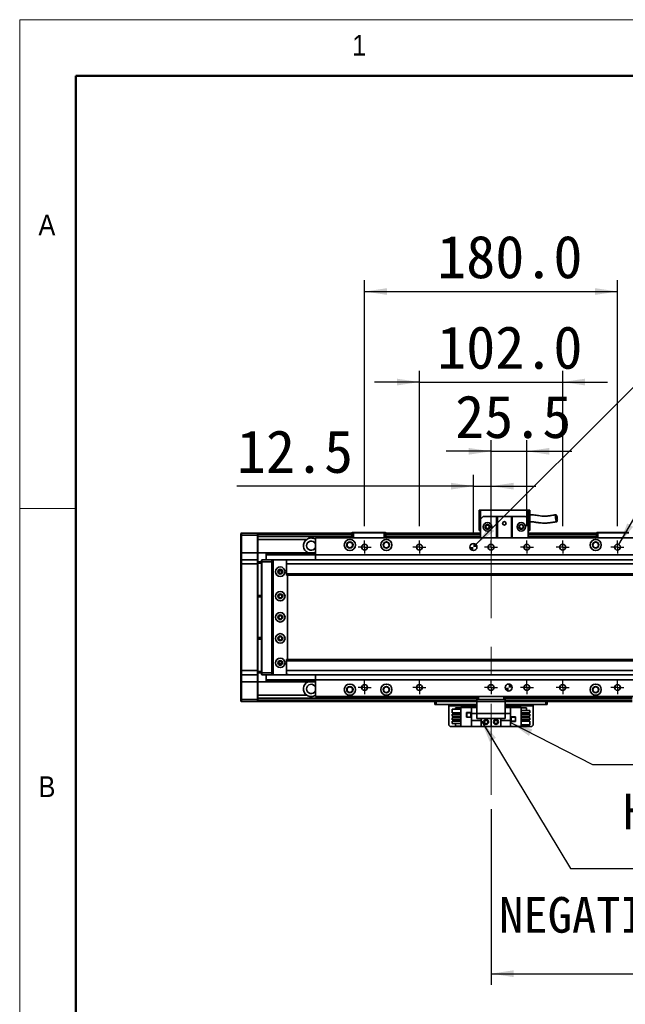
# Model space of a CAD drawing. Header units: millimetres. Extents: x 40 to 3320, y 40 to 2336.
# Tile 3 of 11: x 40 to 471, y 1635 to 2336. Entities that reach past the tile are written whole.
import ezdxf

# ---------------------------------------------------------------- set-up
doc = ezdxf.new("R2010")
doc.units = ezdxf.units.MM
doc.header["$LTSCALE"] = 8
doc.linetypes.add('CENTERX2', pattern=[20.32, 12.7, -2.54, 2.54, -2.54])
doc.layers.add('黑色实线', color=7, linetype='Continuous')
doc.styles.add('SLDTEXTSTYLE1', font='Gothic.ttf', dxfattribs={"width": 0.913})
doc.styles.add('SLDTEXTSTYLE8', font='txt')
doc.styles.add('SLDTEXTSTYLE9', font='txt', dxfattribs={"bigfont": 'bigfont'})
doc.dimstyles.new('SLDDIMSTYLE0', dxfattribs={"dimtxt": 30.4, "dimasz": 16, "dimexe": 0, "dimexo": 0.0625, "dimgap": 7.6, "dimtad": 2, "dimdec": 1, "dimrnd": 1e-09, "dimzin": 4, "dimdsep": 46, "dimtxsty": 'SLDTEXTSTYLE8', "dimsah": 1, "dimcen": 0.09, "dimadec": 0, "dimazin": 1, "dimtfac": 1, "dimtdec": 1, "dimtmove": 0, "dimatfit": 0, "dimfxl": 0, "dimfrac": 2, "dimtolj": 1, "dimtzin": 12, "dimarcsym": 0})
doc.dimstyles.new('SLDDIMSTYLE1', dxfattribs={"dimtxt": 30.4, "dimasz": 16, "dimexe": 0, "dimexo": 0.0625, "dimgap": 7.6, "dimtad": 2, "dimdec": 1, "dimrnd": 1e-09, "dimzin": 12, "dimdsep": 46, "dimtxsty": 'SLDTEXTSTYLE8', "dimsah": 1, "dimcen": 0.09, "dimadec": 0, "dimazin": 3, "dimtfac": 1, "dimtdec": 1, "dimtmove": 0, "dimatfit": 0, "dimfxl": 0, "dimfrac": 2, "dimtolj": 1, "dimtzin": 12, "dimarcsym": 0})
doc.dimstyles.new('SLDDIMSTYLE2', dxfattribs={"dimtxt": 0.18, "dimasz": 16, "dimexe": 0, "dimexo": 0.0625, "dimgap": 0, "dimtad": 0, "dimtih": 1, "dimtoh": 1, "dimdec": 0, "dimrnd": 1e-09, "dimzin": 0, "dimdsep": 46, "dimtxsty": 'Standard', "dimsah": 1, "dimcen": 0.09, "dimadec": 0, "dimazin": 0, "dimtfac": 16, "dimtdec": 0, "dimtofl": 0, "dimtmove": 0, "dimatfit": 3, "dimfxl": 0, "dimfrac": 2, "dimtolj": 1, "dimtzin": 0, "dimarcsym": 0})
doc.dimstyles.new('SLDDIMSTYLE3', dxfattribs={"dimtxt": 30.4, "dimasz": 16, "dimexe": 0, "dimexo": 0.0625, "dimgap": 7.6, "dimtad": 0, "dimtih": 1, "dimtoh": 1, "dimdec": 1, "dimrnd": 1e-09, "dimzin": 4, "dimdsep": 46, "dimtxsty": 'SLDTEXTSTYLE8', "dimsah": 1, "dimcen": 0, "dimadec": 0, "dimazin": 1, "dimtfac": 1, "dimtdec": 1, "dimtofl": 0, "dimtmove": 0, "dimatfit": 3, "dimfxl": 0, "dimfrac": 2, "dimtolj": 1, "dimtzin": 12, "dimarcsym": 0})
doc.dimstyles.new('SLDDIMSTYLE4', dxfattribs={"dimtxt": 30.4, "dimasz": 16, "dimexe": 0, "dimexo": 0.0625, "dimgap": 7.6, "dimtad": 0, "dimtih": 1, "dimtoh": 1, "dimdec": 1, "dimrnd": 1e-09, "dimzin": 12, "dimdsep": 46, "dimtxsty": 'SLDTEXTSTYLE8', "dimsah": 1, "dimcen": 0, "dimadec": 0, "dimazin": 3, "dimtfac": 1, "dimtdec": 1, "dimtofl": 0, "dimtmove": 0, "dimatfit": 3, "dimfxl": 0, "dimfrac": 2, "dimtolj": 1, "dimtzin": 12, "dimarcsym": 0})
doc.dimstyles.new('SLDDIMSTYLE5', dxfattribs={"dimtxt": 30.4, "dimasz": 16, "dimexe": 0, "dimexo": 0.0625, "dimgap": 7.6, "dimtad": 2, "dimdec": 1, "dimrnd": 1e-09, "dimzin": 4, "dimdsep": 46, "dimtxsty": 'SLDTEXTSTYLE8', "dimsah": 1, "dimcen": 0.09, "dimadec": 0, "dimazin": 1, "dimtfac": 1, "dimtdec": 1, "dimtofl": 0, "dimtmove": 0, "dimatfit": 3, "dimfxl": 0, "dimfrac": 2, "dimtolj": 1, "dimtzin": 12, "dimarcsym": 0})

# ---------------------------------------------------------------- blocks, each defined once
blk = doc.blocks.new('_D_14')
at = {"layer": '黑色实线'}
for p, q in [((324.51, 1975.2), (324.51, 2085.94)), ((426.51, 1975.2), (426.51, 2085.94)), ((324.51, 2077.94), (292.51, 2077.94)), ((324.51, 2077.94), (426.51, 2077.94)), ((426.51, 2077.94), (458.51, 2077.94))]:
    blk.add_line(p, q, dxfattribs=at)
for points in [[(324.51, 2077.94), (308.51, 2080.34), (308.51, 2075.54)], [(426.51, 2077.94), (442.51, 2075.54), (442.51, 2080.34)]]:
    blk.add_solid(points, dxfattribs=at)
at = {"layer": '黑色实线', "insert": (337.17, 2117.83), "char_height": 30.4, "attachment_point": 1, "style": 'SLDTEXTSTYLE8'}
blk.add_mtext('102.0', dxfattribs=at)
blk = doc.blocks.new('_D_15')
at = {"layer": '黑色实线'}
for p, q in [((285.51, 1975.2), (285.51, 2150.41)), ((465.51, 1975.2), (465.51, 2150.41)), ((285.51, 2142.41), (465.51, 2142.41))]:
    blk.add_line(p, q, dxfattribs=at)
for points in [[(285.51, 2142.41), (301.51, 2140.01), (301.51, 2144.81)], [(465.51, 2142.41), (449.51, 2144.81), (449.51, 2140.01)]]:
    blk.add_solid(points, dxfattribs=at)
at = {"layer": '黑色实线', "insert": (337.17, 2182.3), "char_height": 30.4, "attachment_point": 1, "style": 'SLDTEXTSTYLE8'}
blk.add_mtext('180.0', dxfattribs=at)
blk = doc.blocks.new('_D_16')
at = {"layer": '黑色实线'}
for p, q in [((375.51, 1975.2), (375.51, 2036.62)), ((401.01, 1975.2), (401.01, 2036.62)), ((375.51, 2028.62), (343.51, 2028.62)), ((375.51, 2028.62), (401.01, 2028.62)), ((401.01, 2028.62), (433.01, 2028.62))]:
    blk.add_line(p, q, dxfattribs=at)
for points in [[(375.51, 2028.62), (359.51, 2031.02), (359.51, 2026.22)], [(401.01, 2028.62), (417.01, 2026.22), (417.01, 2031.02)]]:
    blk.add_solid(points, dxfattribs=at)
at = {"layer": '黑色实线', "insert": (349.99, 2068.5), "char_height": 30.4, "attachment_point": 1, "style": 'SLDTEXTSTYLE8'}
blk.add_mtext('25.5', dxfattribs=at)
blk = doc.blocks.new('_D_17')
at = {"layer": '黑色实线'}
for p, q in [((363.01, 1970.56), (363.01, 2011.79)), ((375.51, 1975.2), (375.51, 2011.79)), ((363.01, 2003.79), (194.59, 2003.79)), ((363.01, 2003.79), (375.51, 2003.79)), ((375.51, 2003.79), (407.51, 2003.79))]:
    blk.add_line(p, q, dxfattribs=at)
for points in [[(363.01, 2003.79), (347.01, 2006.19), (347.01, 2001.39)], [(375.51, 2003.79), (391.51, 2001.39), (391.51, 2006.19)]]:
    blk.add_solid(points, dxfattribs=at)
at = {"layer": '黑色实线', "insert": (194.59, 2043.68), "char_height": 30.4, "attachment_point": 1, "style": 'SLDTEXTSTYLE8'}
blk.add_mtext('12.5', dxfattribs=at)
blk = doc.blocks.new('SW_SYMBOL_HOLE_DEPTH')
at = {"layer": '黑色实线', "color": 0}
for p, q in [((0, 7000), (6400, 7000)), ((3200, 7000), (3200, 600)), ((800, 4440), (3200, 600)), ((5600, 4440), (3200, 600))]:
    blk.add_line(p, q, dxfattribs=at)
blk = doc.blocks.new('_D_18')
at = {"layer": '黑色实线'}
for p, q in [((466.56, 1962.22), (504.9, 2028.62)), ((504.9, 2028.62), (536.9, 2028.62))]:
    blk.add_line(p, q, dxfattribs=at)
blk.add_solid([(466.56, 1962.22), (476.64, 1974.88), (472.48, 1977.28)], dxfattribs=at)
at = {"layer": '黑色实线', "xscale": 0.004985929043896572, "yscale": 0.004985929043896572, "zscale": 0.004985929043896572}
blk.add_blockref('SW_SYMBOL_HOLE_DEPTH', (667.15, 2008.49), dxfattribs=at)
at = {"layer": '黑色实线', "char_height": 30.4, "attachment_point": 1, "style": 'SLDTEXTSTYLE8'}
for s, insert in [('10×M5', (536.9, 2043.93)), ('10.0', (711.65, 2043.93))]:
    blk.add_mtext(s, dxfattribs=dict(at, insert=insert))
blk = doc.blocks.new('_D_19')
at = {"layer": '黑色实线'}
for p, q in [((364.78, 1962.17), (480.71, 2078.1)), ((480.71, 2078.1), (512.71, 2078.1))]:
    blk.add_line(p, q, dxfattribs=at)
blk.add_solid([(364.78, 1962.17), (377.79, 1971.79), (374.4, 1975.18)], dxfattribs=at)
at = {"layer": '黑色实线', "xscale": 0.004985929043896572, "yscale": 0.004985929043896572, "zscale": 0.004985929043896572}
blk.add_blockref('SW_SYMBOL_HOLE_DEPTH', (713.29, 2057.85), dxfattribs=at)
at = {"layer": '黑色实线', "char_height": 30.4, "attachment_point": 1, "style": 'SLDTEXTSTYLE8'}
for s, insert in [('2×', (512.71, 2093.29)), ('%%c', (562.45, 2092.99)), ('5.0', (609.42, 2093.29)), ('H7', (662.37, 2093.29)), ('7.0', (757.79, 2093.29))]:
    blk.add_mtext(s, dxfattribs=dict(at, insert=insert))
blk = doc.blocks.new('_D_20')
at = {"layer": '黑色实线'}
for p, q in [((2355.51, 1777.67), (2355.51, 1648.6)), ((375.51, 1773.82), (375.51, 1648.6)), ((375.51, 1656.6), (2355.51, 1656.6))]:
    blk.add_line(p, q, dxfattribs=at)
for points in [[(375.51, 1656.6), (391.51, 1654.2), (391.51, 1659)], [(2355.51, 1656.6), (2339.51, 1659), (2339.51, 1654.2)]]:
    blk.add_solid(points, dxfattribs=at)
at = {"layer": '黑色实线', "insert": (1314.33, 1696.49), "char_height": 30.4, "attachment_point": 1, "style": 'SLDTEXTSTYLE8'}
blk.add_mtext('1980.0', dxfattribs=at)
blk = doc.blocks.new('SW_NOTE_7')
at = {"layer": '黑色实线', "color": 0, "char_height": 25.4, "attachment_point": 2}
for s, insert, style in [('光电原点', (66.61, 12.93), 'SLDTEXTSTYLE9'), ('HOME SWITCH', (65.93, -20.66), 'SLDTEXTSTYLE8')]:
    blk.add_mtext(s, dxfattribs=dict(at, insert=insert, style=style))
blk = doc.blocks.new('SW_NOTE_8')
at = {"layer": '黑色实线', "color": 0, "char_height": 25.4, "attachment_point": 2}
for s, insert, style in [('光电负限位', (82.09, 13.29), 'SLDTEXTSTYLE9'), ('NEGATIVE LIMIT SWITCH', (79.73, -20.29), 'SLDTEXTSTYLE8')]:
    blk.add_mtext(s, dxfattribs=dict(at, insert=insert, style=style))
blk = doc.blocks.new('SW_CENTERMARKSYMBOL_12')
at = {"layer": '黑色实线', "color": 0}
for p, q in [((-2.54, 0), (-4.64, 0)), ((0, 0), (-2.54, 0)), ((0, 2.54), (0, 4.64)), ((0, 0), (0, 2.54)), ((0, 0), (0, -2.54)), ((0, 0), (2.54, 0)), ((2.54, 0), (4.64, 0)), ((0, -2.54), (0, -4.64))]:
    blk.add_line(p, q, dxfattribs=at)
blk = doc.blocks.new('SW_CENTERMARKSYMBOL_13')
at = {"layer": '黑色实线', "color": 0}
for p, q in [((-2.54, 0), (-4.64, 0)), ((0, 0), (-2.54, 0)), ((0, 2.54), (0, 4.64)), ((0, 0), (0, 2.54)), ((0, 0), (0, -2.54)), ((0, 0), (2.54, 0)), ((2.54, 0), (4.64, 0)), ((0, -2.54), (0, -4.64))]:
    blk.add_line(p, q, dxfattribs=at)
blk = doc.blocks.new('SW_CENTERMARKSYMBOL_14')
at = {"layer": '黑色实线', "color": 0}
for p, q in [((-2.54, 0), (-4.64, 0)), ((0, 0), (-2.54, 0)), ((0, 2.54), (0, 4.64)), ((0, 0), (0, 2.54)), ((0, 0), (0, -2.54)), ((0, 0), (2.54, 0)), ((2.54, 0), (4.64, 0)), ((0, -2.54), (0, -4.64))]:
    blk.add_line(p, q, dxfattribs=at)
blk = doc.blocks.new('SW_CENTERMARKSYMBOL_15')
at = {"layer": '黑色实线', "color": 0}
for p, q in [((-2.54, 0), (-4.64, 0)), ((0, 0), (-2.54, 0)), ((0, 2.54), (0, 4.64)), ((0, 0), (0, 2.54)), ((0, 0), (0, -2.54)), ((0, 0), (2.54, 0)), ((2.54, 0), (4.64, 0)), ((0, -2.54), (0, -4.64))]:
    blk.add_line(p, q, dxfattribs=at)
blk = doc.blocks.new('SW_CENTERMARKSYMBOL_16')
at = {"layer": '黑色实线', "color": 0}
for p, q in [((-2.54, 0), (-4.64, 0)), ((0, 0), (-2.54, 0)), ((0, 2.54), (0, 4.64)), ((0, 0), (0, 2.54)), ((0, 0), (0, -2.54)), ((0, 0), (2.54, 0)), ((2.54, 0), (4.64, 0)), ((0, -2.54), (0, -4.64))]:
    blk.add_line(p, q, dxfattribs=at)
blk = doc.blocks.new('SW_CENTERMARKSYMBOL_17')
at = {"layer": '黑色实线', "color": 0}
for p, q in [((-2.54, 0), (-4.64, 0)), ((0, 0), (-2.54, 0)), ((0, 2.54), (0, 4.64)), ((0, 0), (0, 2.54)), ((0, 0), (0, -2.54)), ((0, 0), (2.54, 0)), ((2.54, 0), (4.64, 0)), ((0, -2.54), (0, -4.64))]:
    blk.add_line(p, q, dxfattribs=at)
blk = doc.blocks.new('SW_CENTERMARKSYMBOL_18')
at = {"layer": '黑色实线', "color": 0}
for p, q in [((-2.54, 0), (-4.64, 0)), ((0, 0), (-2.54, 0)), ((0, 2.54), (0, 4.64)), ((0, 0), (0, 2.54)), ((0, 0), (0, -2.54)), ((0, 0), (2.54, 0)), ((2.54, 0), (4.64, 0)), ((0, -2.54), (0, -4.64))]:
    blk.add_line(p, q, dxfattribs=at)
blk = doc.blocks.new('SW_CENTERMARKSYMBOL_19')
at = {"layer": '黑色实线', "color": 0}
for p, q in [((-2.54, 0), (-4.64, 0)), ((0, 0), (-2.54, 0)), ((0, 2.54), (0, 4.64)), ((0, 0), (0, 2.54)), ((0, 0), (0, -2.54)), ((0, 0), (2.54, 0)), ((2.54, 0), (4.64, 0)), ((0, -2.54), (0, -4.64))]:
    blk.add_line(p, q, dxfattribs=at)
blk = doc.blocks.new('SW_CENTERMARKSYMBOL_20')
at = {"layer": '黑色实线', "color": 0}
for p, q in [((-2.54, 0), (-4.64, 0)), ((0, 0), (-2.54, 0)), ((0, 2.54), (0, 4.64)), ((0, 0), (0, 2.54)), ((0, 0), (0, -2.54)), ((0, 0), (2.54, 0)), ((2.54, 0), (4.64, 0)), ((0, -2.54), (0, -4.64))]:
    blk.add_line(p, q, dxfattribs=at)
blk = doc.blocks.new('SW_CENTERMARKSYMBOL_21')
at = {"layer": '黑色实线', "color": 0}
for p, q in [((-2.54, 0), (-4.64, 0)), ((0, 0), (-2.54, 0)), ((0, 2.54), (0, 4.64)), ((0, 0), (0, 2.54)), ((0, 0), (0, -2.54)), ((0, 0), (2.54, 0)), ((2.54, 0), (4.64, 0)), ((0, -2.54), (0, -4.64))]:
    blk.add_line(p, q, dxfattribs=at)
blk = doc.blocks.new('SW_CENTERMARKSYMBOL_22')
at = {"layer": '黑色实线', "color": 0}
for p, q in [((-2.54, 0), (-4.64, 0)), ((0, 0), (-2.54, 0)), ((0, 2.54), (0, 4.64)), ((0, 0), (0, 2.54)), ((0, 0), (0, -2.54)), ((0, 0), (2.54, 0)), ((2.54, 0), (4.64, 0)), ((0, -2.54), (0, -4.64))]:
    blk.add_line(p, q, dxfattribs=at)
blk = doc.blocks.new('SW_CENTERMARKSYMBOL_23')
at = {"layer": '黑色实线', "color": 0}
for p, q in [((-2.54, 0), (-4.64, 0)), ((0, 0), (-2.54, 0)), ((0, 2.54), (0, 4.64)), ((0, 0), (0, 2.54)), ((0, 0), (0, -2.54)), ((0, 0), (2.54, 0)), ((2.54, 0), (4.64, 0)), ((0, -2.54), (0, -4.64))]:
    blk.add_line(p, q, dxfattribs=at)
blk = doc.blocks.new('SW_DOWELSYMBOL_2')
at = {"linetype": 'Continuous', "lineweight": 18}
h = blk.add_hatch(color=0, dxfattribs=at)
edge = h.paths.add_edge_path(flags=0)
edge.add_arc((0, 0), 2.5, 180, 270)
edge.add_line((0, -2.5), (0, 0))
edge.add_line((0, 0), (-2.5, 0))
h = blk.add_hatch(color=0, dxfattribs=at)
edge = h.paths.add_edge_path(flags=0)
edge.add_arc((0, 0), 2.5, 0, 90)
edge.add_line((0, 2.5), (0, 0))
edge.add_line((0, 0), (2.5, 0))
at = {"layer": '黑色实线', "color": 0}
blk.add_circle((0, 0), 2.5, dxfattribs=at)
blk = doc.blocks.new('SW_DOWELSYMBOL_3')
at = {"linetype": 'Continuous', "lineweight": 18}
h = blk.add_hatch(color=0, dxfattribs=at)
edge = h.paths.add_edge_path(flags=0)
edge.add_arc((0, 0), 2.5, 180, 270)
edge.add_line((0, -2.5), (0, 0))
edge.add_line((0, 0), (-2.5, 0))
h = blk.add_hatch(color=0, dxfattribs=at)
edge = h.paths.add_edge_path(flags=0)
edge.add_arc((0, 0), 2.5, 0, 90)
edge.add_line((0, 2.5), (0, 0))
edge.add_line((0, 0), (2.5, 0))
at = {"layer": '黑色实线', "color": 0}
blk.add_circle((0, 0), 2.5, dxfattribs=at)

msp = doc.modelspace()

# ---------------------------------------------------------------- linework, layer by layer
at = {"color": 7, "linetype": 'Continuous', "lineweight": 18}
for p, q in [((3320, 2336), (40, 2336)), ((40, 2336), (40, 40)), ((80, 2296), (3280, 2296)), ((80, 2296), (80, 80)), ((80, 1988), (40, 1988))]:
    msp.add_line(p, q, dxfattribs=at)
at = {"color": 7, "linetype": 'Continuous', "lineweight": 50}
for p, q in [((3280, 2296), (80, 2296)), ((80, 2296), (80, 80))]:
    msp.add_line(p, q, dxfattribs=at)
at = {"color": 7, "linetype": 'Continuous', "lineweight": 35}
for p, q in [((367.01, 1986.7), (368.01, 1986.7)), ((367.01, 1986.7), (367.01, 1972.3)), ((368.01, 1980.3), (368.01, 1986.7)), ((368.01, 1986.7), (402.01, 1986.7)), ((402.01, 1986.7), (403.01, 1986.7)), ((402.01, 1986.7), (402.01, 1980.3)), ((403.01, 1972.3), (403.01, 1986.7)), ((370.01, 1982.3), (368.01, 1980.3)), ((368.01, 1980.3), (368.01, 1966.9)), ((370.01, 1982.3), (379.51, 1982.3)), ((379.51, 1966.9), (379.51, 1982.3)), ((379.51, 1982.3), (380.01, 1982.3)), ((380.01, 1982.3), (380.01, 1966.9)), ((390.01, 1982.3), (380.01, 1982.3)), ((390.01, 1966.9), (390.01, 1982.3)), ((390.01, 1982.3), (390.51, 1982.3)), ((390.51, 1982.3), (390.51, 1966.9)), ((390.51, 1982.3), (400.01, 1982.3)), ((402.01, 1980.3), (400.01, 1982.3)), ((402.01, 1980.3), (402.01, 1966.9)), ((197.51, 1970.1), (197.81, 1970.4)), ((197.81, 1970.4), (197.81, 1968.9)), ((197.81, 1970.4), (209.21, 1970.4)), ((209.21, 1968.9), (209.21, 1970.4)), ((209.21, 1970.4), (209.51, 1970.1)), ((276.51, 1970.4), (209.51, 1970.4)), ((209.51, 1970.4), (209.51, 1970.1)), ((276.51, 1970.6), (276.81, 1970.9)), ((277.51, 1970.6), (276.51, 1970.6)), ((276.51, 1966.9), (276.51, 1970.6)), ((276.81, 1970.9), (277.64, 1970.9)), ((277.51, 1970.6), (277.64, 1970.9)), ((299.51, 1970.6), (277.51, 1970.6)), ((277.51, 1970.6), (277.51, 1966.9)), ((277.64, 1970.9), (299.39, 1970.9)), ((299.39, 1970.9), (300.21, 1970.9)), ((299.51, 1970.6), (299.39, 1970.9)), ((300.51, 1970.6), (299.51, 1970.6)), ((299.51, 1966.9), (299.51, 1970.6)), ((300.21, 1970.9), (300.51, 1970.6)), ((300.51, 1970.6), (300.51, 1966.9)), ((368.01, 1970.4), (300.51, 1970.4)), ((367.01, 1972.3), (368.01, 1972.3)), ((402.01, 1972.3), (403.01, 1972.3)), ((450.51, 1970.4), (402.01, 1970.4)), ((450.51, 1970.6), (450.81, 1970.9)), ((450.51, 1966.9), (450.51, 1970.6)), ((451.51, 1970.6), (450.51, 1970.6)), ((450.81, 1970.9), (451.64, 1970.9)), ((451.51, 1970.6), (451.64, 1970.9)), ((451.51, 1970.6), (451.51, 1966.9)), ((473.51, 1970.6), (451.51, 1970.6)), ((451.64, 1970.9), (473.39, 1970.9)), ((197.51, 1968.9), (197.51, 1970.1)), ((197.51, 1968.9), (197.81, 1968.9)), ((197.51, 1956.4), (197.51, 1968.9)), ((209.21, 1968.9), (197.81, 1968.9)), ((197.81, 1968.9), (197.81, 1956.4)), ((209.21, 1968.9), (209.51, 1968.9)), ((209.21, 1956.4), (209.21, 1968.9)), ((209.51, 1970.1), (209.51, 1968.9)), ((276.51, 1969.9), (209.51, 1969.9)), ((209.51, 1968.9), (209.51, 1956.4)), ((276.51, 1967.9), (209.51, 1967.9)), ((244.34, 1965.9), (209.51, 1965.9)), ((500.51, 1966.9), (250.51, 1966.9)), ((250.51, 1966.9), (250.51, 1954.9)), ((368.01, 1969.9), (300.51, 1969.9)), ((368.01, 1967.9), (300.51, 1967.9)), ((335.51, 1970.2), (368.01, 1970.2)), ((335.51, 1970.2), (335.51, 1970)), ((335.51, 1970), (368.01, 1970)), ((335.51, 1969.9), (335.51, 1970)), ((402.01, 1970.2), (450.51, 1970.2)), ((402.01, 1970), (450.51, 1970)), ((450.51, 1969.9), (402.01, 1969.9)), ((450.51, 1967.9), (402.01, 1967.9)), ((197.51, 1956.4), (197.81, 1956.4)), ((197.51, 1951.1), (197.51, 1956.4)), ((197.81, 1956.4), (197.81, 1951.4)), ((209.21, 1956.4), (197.81, 1956.4)), ((209.21, 1951.4), (209.21, 1956.4)), ((209.21, 1956.4), (209.51, 1956.4)), ((209.51, 1956.4), (209.51, 1951.1)), ((215.51, 1956.4), (209.51, 1956.4)), ((215.51, 1956.4), (250.51, 1956.4)), ((215.51, 1956.4), (215.51, 1956.1)), ((249.79, 1956.4), (250.51, 1956.79)), ((197.81, 1951.4), (197.51, 1951.1)), ((197.51, 1948.4), (197.51, 1951.1)), ((197.81, 1951.4), (197.81, 1948.4)), ((197.81, 1951.4), (209.21, 1951.4)), ((209.21, 1948.4), (209.21, 1951.4)), ((209.21, 1951.4), (209.51, 1951.1)), ((209.51, 1951.1), (209.51, 1948.4)), ((209.51, 1949.9), (212.01, 1949.9)), ((212.01, 1951.1), (212.31, 1951.4)), ((212.01, 1949.9), (212.01, 1951.1)), ((212.01, 1949.9), (212.31, 1949.9)), ((212.01, 1870.9), (212.01, 1949.9)), ((212.31, 1951.4), (212.31, 1949.9)), ((212.31, 1951.4), (219.51, 1951.4)), ((212.31, 1949.9), (212.31, 1870.9)), ((219.51, 1949.9), (212.31, 1949.9)), ((215.51, 1956.1), (250.51, 1956.1)), ((215.51, 1956.1), (215.51, 1955.2)), ((215.51, 1955.2), (250.51, 1955.2)), ((215.51, 1955.2), (215.51, 1954.91)), ((215.51, 1954.91), (215.51, 1951.4)), ((215.51, 1954.91), (250.51, 1954.91)), ((219.51, 1951.4), (219.51, 1949.9)), ((219.51, 1951.4), (221.01, 1951.4)), ((220.71, 1951.1), (219.51, 1951.1)), ((219.51, 1949.9), (219.51, 1870.9)), ((220.51, 1949.4), (220.01, 1949.4)), ((220.01, 1949.4), (220.01, 1871.4)), ((221.01, 1951.4), (220.51, 1950.9)), ((220.51, 1950.9), (220.51, 1869.9)), ((230.01, 1951.4), (221.01, 1951.4)), ((230.51, 1950.9), (230.01, 1951.4)), ((2501.01, 1951.4), (230.01, 1951.4)), ((230.01, 1950.76), (230.01, 1948.4)), ((230.51, 1950.76), (230.51, 1950.9)), ((500.51, 1954.9), (250.51, 1954.9)), ((250.51, 1954.9), (250.51, 1951.4)), ((197.51, 1872.4), (197.51, 1948.4)), ((197.81, 1948.4), (197.51, 1948.4)), ((209.21, 1948.4), (197.81, 1948.4)), ((197.81, 1948.4), (197.81, 1872.4)), ((209.21, 1948.4), (209.51, 1948.4)), ((209.21, 1872.4), (209.21, 1948.4)), ((212.01, 1948.9), (209.51, 1948.9)), ((209.51, 1948.4), (209.51, 1872.4)), ((226.66, 1943.4), (224.37, 1943.4)), ((2501.01, 1948.4), (230.01, 1948.4)), ((230.01, 1948.4), (230.01, 1941.4)), ((2501.01, 1941.4), (230.01, 1941.4)), ((230.01, 1941.4), (230.01, 1940.4)), ((230.01, 1940.4), (2501.01, 1940.4)), ((230.51, 1880.4), (230.51, 1940.4)), ((209.51, 1925.9), (212.01, 1925.9)), ((212.01, 1924.9), (209.51, 1924.9)), ((209.51, 1895.9), (212.01, 1895.9)), ((212.01, 1894.9), (209.51, 1894.9)), ((2501.01, 1880.4), (230.01, 1880.4)), ((230.01, 1880.4), (230.01, 1879.4)), ((2501.01, 1879.4), (230.01, 1879.4)), ((230.01, 1879.4), (230.01, 1872.4)), ((197.81, 1872.4), (197.51, 1872.4)), ((197.51, 1869.7), (197.51, 1872.4)), ((197.81, 1872.4), (209.21, 1872.4)), ((197.81, 1872.4), (197.81, 1869.4)), ((209.21, 1872.4), (209.51, 1872.4)), ((209.21, 1869.4), (209.21, 1872.4)), ((209.51, 1872.4), (209.51, 1869.7)), ((224.37, 1877.4), (226.66, 1877.4)), ((2501.01, 1872.4), (230.01, 1872.4)), ((230.01, 1872.4), (230.01, 1870.04)), ((197.81, 1869.4), (197.51, 1869.7)), ((197.51, 1864.4), (197.51, 1869.7)), ((209.21, 1869.4), (197.81, 1869.4)), ((197.81, 1869.4), (197.81, 1864.4)), ((209.21, 1869.4), (209.51, 1869.7)), ((209.21, 1864.4), (209.21, 1869.4)), ((209.51, 1871.9), (212.01, 1871.9)), ((212.01, 1870.9), (209.51, 1870.9)), ((209.51, 1869.7), (209.51, 1864.4)), ((212.01, 1870.9), (212.31, 1870.9)), ((212.01, 1869.7), (212.01, 1870.9)), ((212.01, 1869.7), (212.31, 1869.4)), ((212.31, 1870.9), (219.51, 1870.9)), ((212.31, 1870.9), (212.31, 1869.4)), ((219.51, 1869.4), (212.31, 1869.4)), ((215.51, 1869.4), (215.51, 1865.89)), ((215.51, 1865.89), (250.51, 1865.89)), ((215.51, 1865.89), (215.51, 1865.6)), ((215.51, 1865.6), (250.51, 1865.6)), ((215.51, 1865.6), (215.51, 1864.7)), ((219.51, 1870.9), (219.51, 1869.4)), ((219.51, 1869.7), (220.71, 1869.7)), ((221.01, 1869.4), (219.51, 1869.4)), ((220.01, 1871.4), (220.51, 1871.4)), ((220.51, 1869.9), (221.01, 1869.4)), ((221.01, 1869.4), (230.01, 1869.4)), ((230.01, 1869.4), (230.51, 1869.9)), ((2501.01, 1869.4), (230.01, 1869.4)), ((230.51, 1869.9), (230.51, 1870.04)), ((250.51, 1869.4), (250.51, 1865.9)), ((500.51, 1865.9), (250.51, 1865.9)), ((250.51, 1865.9), (250.51, 1853.9)), ((197.81, 1864.4), (197.51, 1864.4)), ((197.51, 1851.9), (197.51, 1864.4)), ((209.21, 1864.4), (197.81, 1864.4)), ((197.81, 1864.4), (197.81, 1851.9)), ((209.51, 1864.4), (209.21, 1864.4)), ((209.21, 1851.9), (209.21, 1864.4)), ((215.51, 1864.41), (209.51, 1864.41)), ((209.51, 1864.4), (209.51, 1851.9)), ((215.51, 1864.7), (250.51, 1864.7)), ((215.51, 1864.7), (215.51, 1864.41)), ((215.51, 1864.41), (250.51, 1864.41)), ((249.79, 1864.41), (250.51, 1864.01)), ((197.81, 1851.9), (197.51, 1851.9)), ((197.51, 1850.7), (197.51, 1851.9)), ((197.81, 1851.9), (209.21, 1851.9)), ((197.81, 1851.9), (197.81, 1850.4)), ((209.51, 1851.9), (209.21, 1851.9)), ((209.21, 1850.4), (209.21, 1851.9)), ((244.34, 1854.91), (209.51, 1854.91)), ((365.51, 1852.91), (209.51, 1852.91)), ((209.51, 1851.9), (209.51, 1850.7)), ((500.51, 1853.9), (250.51, 1853.9)), ((365.51, 1851.9), (365.51, 1853.9)), ((366.51, 1851.9), (365.51, 1851.9)), ((365.51, 1850.4), (365.51, 1851.9)), ((366.51, 1853.9), (366.51, 1851.9)), ((384.51, 1851.9), (366.51, 1851.9)), ((384.51, 1851.9), (384.51, 1853.9)), ((385.51, 1851.9), (384.51, 1851.9)), ((385.51, 1853.9), (385.51, 1851.9)), ((476.01, 1852.91), (385.51, 1852.91)), ((385.51, 1851.9), (385.51, 1850.4)), ((197.81, 1850.4), (197.51, 1850.7)), ((209.21, 1850.4), (197.81, 1850.4)), ((209.51, 1850.7), (209.21, 1850.4)), ((209.51, 1850.7), (209.51, 1850.4)), ((365.51, 1850.4), (209.51, 1850.4)), ((335.51, 1848.4), (335.51, 1850.4)), ((336.51, 1848.4), (335.51, 1848.4)), ((336.51, 1850.4), (336.51, 1848.4)), ((365.51, 1848.4), (336.51, 1848.4)), ((345.51, 1848.4), (345.51, 1847.4)), ((345.51, 1833.6), (345.51, 1847.4)), ((347.81, 1842.46), (347.81, 1844.96)), ((347.81, 1844.96), (354.01, 1844.96)), ((350.21, 1845.9), (354.01, 1845.9)), ((350.21, 1844.96), (350.21, 1845.9)), ((354.01, 1832.6), (354.01, 1846.2)), ((354.01, 1846.2), (361.56, 1846.2)), ((365.51, 1846.2), (361.56, 1846.2)), ((361.56, 1846.2), (361.56, 1841.9)), ((385.51, 1850.4), (365.51, 1850.4)), ((365.51, 1850.4), (365.51, 1841.9)), ((385.51, 1850.4), (385.51, 1841.9)), ((476.01, 1850.4), (385.51, 1850.4)), ((414.51, 1848.4), (385.51, 1848.4)), ((389.46, 1846.2), (385.51, 1846.2)), ((389.46, 1841.9), (389.46, 1846.2)), ((397.01, 1846.2), (389.46, 1846.2)), ((397.01, 1846.2), (397.01, 1832.6)), ((400.81, 1845.9), (397.01, 1845.9)), ((400.81, 1845.9), (400.81, 1843.96)), ((405.51, 1847.4), (405.51, 1848.4)), ((405.51, 1847.4), (405.51, 1833.6)), ((414.51, 1848.4), (414.51, 1850.4)), ((415.51, 1848.4), (414.51, 1848.4)), ((415.51, 1850.4), (415.51, 1848.4)), ((347.81, 1842.46), (354.01, 1842.46)), ((347.81, 1839.92), (347.81, 1841.42)), ((347.81, 1841.42), (354.01, 1841.42)), ((347.81, 1839.92), (354.01, 1839.92)), ((347.81, 1837.38), (347.81, 1838.88)), ((347.81, 1838.88), (354.01, 1838.88)), ((347.81, 1837.38), (354.01, 1837.38)), ((350.21, 1841.42), (350.21, 1842.46)), ((350.21, 1838.88), (350.21, 1839.92)), ((350.21, 1836.34), (350.21, 1837.38)), ((361.31, 1842.5), (358.11, 1842.5)), ((358.11, 1842.5), (358.11, 1839.3)), ((358.11, 1839.3), (361.31, 1839.3)), ((361.21, 1842.4), (358.21, 1842.4)), ((358.21, 1842.4), (358.21, 1839.4)), ((358.21, 1839.4), (361.21, 1839.4)), ((361.21, 1839.4), (361.21, 1842.4)), ((361.31, 1839.3), (361.31, 1842.5)), ((365.51, 1841.9), (361.56, 1841.9)), ((361.56, 1836.9), (361.56, 1841.9)), ((365.51, 1841.9), (385.51, 1841.9)), ((365.51, 1838.4), (365.51, 1841.9)), ((385.51, 1838.4), (365.51, 1838.4)), ((368.51, 1838.4), (368.51, 1836.9)), ((375.51, 1838.4), (375.51, 1832.6)), ((382.51, 1836.9), (382.51, 1838.4)), ((389.46, 1841.9), (385.51, 1841.9)), ((385.51, 1841.9), (385.51, 1838.4)), ((389.46, 1841.9), (389.46, 1836.9)), ((392.91, 1839.5), (389.71, 1839.5)), ((389.71, 1839.5), (389.71, 1836.3)), ((389.81, 1839.4), (389.81, 1836.4)), ((392.81, 1839.4), (389.81, 1839.4)), ((392.81, 1836.4), (392.81, 1839.4)), ((392.91, 1836.3), (392.91, 1839.5)), ((403.21, 1843.96), (397.01, 1843.96)), ((403.21, 1842.46), (397.01, 1842.46)), ((403.21, 1841.42), (397.01, 1841.42)), ((403.21, 1839.92), (397.01, 1839.92)), ((403.21, 1838.88), (397.01, 1838.88)), ((403.21, 1837.38), (397.01, 1837.38)), ((400.81, 1842.46), (400.81, 1841.42)), ((400.81, 1839.92), (400.81, 1838.88)), ((400.81, 1837.38), (400.81, 1836.34)), ((403.21, 1843.96), (403.21, 1842.46)), ((403.21, 1841.42), (403.21, 1839.92)), ((403.21, 1838.88), (403.21, 1837.38)), ((345.51, 1833.6), (346.51, 1832.6)), ((354.01, 1832.6), (346.51, 1832.6)), ((347.81, 1834.84), (347.81, 1836.34)), ((347.81, 1836.34), (354.01, 1836.34)), ((347.81, 1834.84), (354.01, 1834.84)), ((350.21, 1832.9), (350.21, 1834.84)), ((350.21, 1832.9), (354.01, 1832.9)), ((354.01, 1832.6), (361.56, 1832.6)), ((361.56, 1836.9), (368.51, 1836.9)), ((361.56, 1836.9), (361.56, 1832.6)), ((361.56, 1832.6), (368.51, 1832.6)), ((368.51, 1832.6), (368.51, 1836.9)), ((375.51, 1832.6), (368.51, 1832.6)), ((375.51, 1832.6), (382.51, 1832.6)), ((382.51, 1836.9), (389.46, 1836.9)), ((382.51, 1836.9), (382.51, 1832.6)), ((382.51, 1832.6), (389.46, 1832.6)), ((389.46, 1832.6), (389.46, 1836.9)), ((397.01, 1832.6), (389.46, 1832.6)), ((389.71, 1836.3), (392.91, 1836.3)), ((389.81, 1836.4), (392.81, 1836.4)), ((403.21, 1836.34), (397.01, 1836.34)), ((403.21, 1833.84), (397.01, 1833.84)), ((400.81, 1832.9), (397.01, 1832.9)), ((404.51, 1832.6), (397.01, 1832.6)), ((400.81, 1833.84), (400.81, 1832.9)), ((403.21, 1836.34), (403.21, 1833.84)), ((404.51, 1832.6), (405.51, 1833.6))]:
    msp.add_line(p, q, dxfattribs=at)
at = {"color": 8, "linetype": 'Continuous', "lineweight": 35}
for p, q in [((276.51, 1969.4), (209.51, 1969.4)), ((368.01, 1969.4), (300.51, 1969.4)), ((450.51, 1969.4), (402.01, 1969.4)), ((365.51, 1851.4), (209.51, 1851.4)), ((476.01, 1851.4), (385.51, 1851.4)), ((345.51, 1847.4), (365.51, 1847.4)), ((385.51, 1847.4), (405.51, 1847.4))]:
    msp.add_line(p, q, dxfattribs=at)
at = {"color": 7, "linetype": 'Continuous', "lineweight": 35, "flags": 128}
msp.add_lwpolyline([(252.16, 1966.82), (252.15, 1967.14), (252.07, 1967.5), (251.85, 1967.74), (251.53, 1967.85), (251.12, 1967.89), (250.61, 1967.89), (250.06, 1967.89), (249.56, 1967.86), (249.19, 1967.75), (248.97, 1967.54), (248.88, 1967.23), (248.86, 1966.81), (248.86, 1966.73), (248.86, 1966.73)], dxfattribs=at)
at = {"color": 7, "linetype": 'Continuous', "lineweight": 35}
for centre, radius in [((373.01, 1974.8), 3), ((385.01, 1977.3), 1.25), ((397.01, 1974.8), 3), ((373.01, 1974.8), 1.7), ((373.01, 1974.8), 1.6), ((397.01, 1974.8), 1.7), ((397.01, 1974.8), 1.6), ((275.01, 1961.91), 4), ((275.01, 1961.91), 2.25), ((275.01, 1961.91), 2), ((301.01, 1961.91), 4), ((301.01, 1961.91), 2.25), ((301.01, 1961.91), 2), ((450.01, 1961.91), 4), ((450.01, 1961.91), 2.25), ((450.01, 1961.91), 2), ((285.51, 1960.4), 2.1), ((324.51, 1960.4), 2.1), ((363.01, 1960.4), 2.5), ((375.51, 1960.4), 2.1), ((401.01, 1960.4), 2.1), ((426.51, 1960.4), 2.1), ((465.51, 1960.4), 2.1), ((225.51, 1942.9), 3.36), ((225.51, 1942.9), 1.7), ((225.51, 1942.9), 1.6), ((225.51, 1942.9), 1.25), ((225.51, 1925.4), 3.36), ((225.51, 1925.4), 1.7), ((225.51, 1925.4), 1.6), ((225.51, 1925.4), 1.25), ((225.51, 1910.4), 3.36), ((225.51, 1910.4), 1.7), ((225.51, 1910.4), 1.6), ((225.51, 1910.4), 1.25), ((225.51, 1895.4), 3.36), ((225.51, 1895.4), 1.7), ((225.51, 1895.4), 1.6), ((225.51, 1895.4), 1.25), ((225.51, 1877.9), 3.36), ((225.51, 1877.9), 1.7), ((225.51, 1877.9), 1.6), ((225.51, 1877.9), 1.25), ((275.01, 1858.9), 4), ((275.01, 1858.9), 2.25), ((275.01, 1858.9), 2), ((285.51, 1860.4), 2.1), ((301.01, 1858.9), 4), ((301.01, 1858.9), 2.25), ((301.01, 1858.9), 2), ((324.51, 1860.4), 2.1), ((375.51, 1860.4), 2.1), ((388.01, 1860.4), 2.5), ((401.01, 1860.4), 2.1), ((426.51, 1860.4), 2.1), ((450.01, 1858.9), 4), ((450.01, 1858.9), 2.25), ((450.01, 1858.9), 2), ((465.51, 1860.4), 2.1), ((372.01, 1835.9), 1.75), ((379.01, 1835.9), 1.75), ((372.01, 1835.9), 1.25), ((379.01, 1835.9), 1.25)]:
    msp.add_circle(centre, radius, dxfattribs=at)
for centre, radius, start, end in [((247.51, 1961.4), 5.5, 125.18979, 245.50882), ((247.51, 1961.4), 3.3, 24.61998, 335.38002), ((247.51, 1859.4), 5.5, 114.49118, 234.81021), ((247.51, 1859.4), 3.3, 24.61998, 335.38002)]:
    msp.add_arc(centre, radius, start, end, dxfattribs=at)
for points, knots in [([(421.75, 1983.45), (420.71, 1983.29), (418.89, 1983), (416.51, 1982.63), (414.7, 1982.48), (413.12, 1982.45), (411.35, 1982.53), (409.49, 1982.76), (407.6, 1983.04), (406.08, 1983.26), (404.65, 1983.4), (403.71, 1983.45), (403.15, 1983.43), (403.01, 1983.42)], [0, 0, 0, 0, 0.172822, 0.301209, 0.394507, 0.462198, 0.550303, 0.67044, 0.754268, 0.853136, 0.912497, 0.977887, 1, 1, 1, 1]), ([(403.01, 1978.42), (403.38, 1978.43), (404.27, 1978.47), (405.64, 1978.29), (407.06, 1978.09), (408.33, 1977.9), (409.43, 1977.75), (410.39, 1977.64), (411.63, 1977.54), (413.46, 1977.46), (416.06, 1977.56), (419.06, 1977.98), (421.2, 1978.32), (422.33, 1978.51)], [0, 0, 0, 0, 0.0561689, 0.1350523, 0.2093711, 0.2758292, 0.332638, 0.3788405, 0.4216809, 0.5224859, 0.6560404, 0.8185898, 1, 1, 1, 1]), ([(421.37, 1982.29), (421.4, 1982.54), (421.45, 1983.04), (421.63, 1983.44), (421.85, 1983.48), (422.08, 1983.2), (422.3, 1982.69), (422.49, 1982), (422.63, 1981.19), (422.71, 1980.35), (422.71, 1979.58), (422.64, 1978.95), (422.5, 1978.56), (422.3, 1978.48), (422.1, 1978.58), (421.91, 1978.93), (421.74, 1979.46), (421.58, 1980.19), (421.47, 1980.94), (421.4, 1981.48), (421.37, 1981.74), (421.36, 1981.82), (421.36, 1981.85), (421.36, 1981.92), (421.36, 1982.08), (421.37, 1982.21), (421.37, 1982.29)], [0, 0, 0, 0, 0.0648171, 0.1297788, 0.1897321, 0.2426179, 0.294413, 0.3462427, 0.398724, 0.4521995, 0.5066008, 0.561452, 0.6160515, 0.6697721, 0.7270686, 0.7653772, 0.8036909, 0.8589087, 0.9142287, 0.9495542, 0.9640009, 0.9648506, 0.9657587, 0.96871, 0.980528, 1, 1, 1, 1]), ([(372.8, 1973.67), (372.67, 1973.69), (372.41, 1973.74), (372.07, 1973.96), (371.81, 1974.28), (371.67, 1974.68), (371.65, 1975.13), (371.79, 1975.56), (372.05, 1975.93), (372.29, 1976.1), (372.41, 1976.17)], [0, 0, 0, 0, 0.115352, 0.231254, 0.351777, 0.477009, 0.606522, 0.740244, 0.878359, 1, 1, 1, 1]), ([(373.01, 1973.65), (373.02, 1973.65), (373.14, 1973.65), (373.37, 1973.69), (373.69, 1973.85), (373.94, 1974.1), (374.11, 1974.41), (374.18, 1974.76), (374.14, 1975.11), (374, 1975.43), (373.76, 1975.7), (373.46, 1975.88), (373.12, 1975.96), (372.76, 1975.94), (372.43, 1975.81), (372.15, 1975.59), (371.96, 1975.3), (371.86, 1974.96), (371.86, 1974.61), (371.97, 1974.27), (372.18, 1973.98), (372.46, 1973.77), (372.69, 1973.7), (372.8, 1973.67)], [0, 0, 0, 0, 0.001719, 0.051636, 0.101551, 0.151461, 0.201377, 0.251293, 0.301209, 0.35112, 0.401031, 0.45095, 0.500863, 0.550775, 0.600687, 0.650601, 0.700518, 0.750434, 0.800345, 0.850259, 0.900174, 0.95009, 1, 1, 1, 1]), ([(373.62, 1976.17), (373.75, 1976.08), (374.02, 1975.9), (374.28, 1975.47), (374.39, 1975), (374.33, 1974.53), (374.11, 1974.13), (373.79, 1973.83), (373.47, 1973.7), (373.28, 1973.68), (373.23, 1973.67)], [0, 0, 0, 0, 0.1407984, 0.2880647, 0.4304368, 0.5679421, 0.7005942, 0.8284722, 0.9515826, 1, 1, 1, 1]), ([(396.88, 1973.67), (396.83, 1973.67), (396.64, 1973.68), (396.31, 1973.79), (395.97, 1974.06), (395.73, 1974.45), (395.64, 1974.91), (395.71, 1975.39), (395.95, 1975.83), (396.22, 1976.07), (396.39, 1976.16), (396.41, 1976.17)], [0, 0, 0, 0, 0.048839, 0.168025, 0.291924, 0.420546, 0.553963, 0.692171, 0.834936, 0.981918, 1, 1, 1, 1]), ([(396.8, 1973.67), (396.67, 1973.71), (396.42, 1973.78), (396.15, 1974.02), (395.98, 1974.27), (395.88, 1974.53), (395.86, 1974.74), (395.87, 1974.88), (395.87, 1974.9), (395.87, 1974.91), (395.87, 1974.91), (395.87, 1974.91), (395.87, 1974.91), (395.87, 1974.91)], [0, 0, 0, 0, 0.2369273, 0.4416971, 0.6142411, 0.7545115, 0.9380815, 0.9829676, 0.9897868, 0.9952062, 0.9975514, 0.9997681, 1, 1, 1, 1]), ([(397.23, 1973.67), (397.36, 1973.7), (397.64, 1973.74), (398, 1974), (398.25, 1974.34), (398.37, 1974.75), (398.36, 1975.18), (398.22, 1975.59), (397.97, 1975.94), (397.74, 1976.09), (397.62, 1976.17)], [0, 0, 0, 0, 0.124807, 0.249842, 0.37486, 0.499856, 0.624842, 0.74983, 0.874829, 1, 1, 1, 1]), ([(248.86, 1966.73), (248.45, 1966.81), (247.46, 1966.99), (245.85, 1966.76), (244.84, 1966.18), (244.34, 1965.9)], [0, 0, 0, 0, 0.268612, 0.636606, 1, 1, 1, 1]), ([(250.51, 1966), (250.44, 1966.05), (250.21, 1966.21), (249.76, 1966.43), (249.3, 1966.61), (248.98, 1966.7), (248.88, 1966.73), (248.87, 1966.73), (248.86, 1966.73)], [0, 0, 0, 0, 0.09632, 0.327903, 0.5604, 0.770986, 0.973925, 1, 1, 1, 1]), ([(244.34, 1854.91), (244.8, 1854.64), (245.75, 1854.08), (247.43, 1853.82), (249.12, 1854.02), (250.07, 1854.57), (250.51, 1854.82)], [0, 0, 0, 0, 0.242506, 0.500537, 0.766388, 1, 1, 1, 1])]:
    msp.add_open_spline(points, degree=3, knots=knots, dxfattribs=at)
at = {"layer": '黑色实线', "linetype": 'CENTERX2', "lineweight": 18}
msp.add_line((375.51, 2011.35), (375.51, 1783.98), dxfattribs=at)

# ---------------------------------------------------------------- block references
at = {"layer": '黑色实线'}
for name, p in [('SW_CENTERMARKSYMBOL_12', (285.51, 1960.4)), ('SW_CENTERMARKSYMBOL_13', (324.51, 1960.4)), ('SW_CENTERMARKSYMBOL_20', (375.51, 1960.4)), ('SW_CENTERMARKSYMBOL_14', (401.01, 1960.4)), ('SW_CENTERMARKSYMBOL_15', (426.51, 1960.4)), ('SW_CENTERMARKSYMBOL_16', (465.51, 1960.4)), ('SW_DOWELSYMBOL_2', (363.01, 1960.4)), ('SW_CENTERMARKSYMBOL_23', (285.51, 1860.4)), ('SW_CENTERMARKSYMBOL_22', (324.51, 1860.4)), ('SW_CENTERMARKSYMBOL_21', (375.51, 1860.4)), ('SW_DOWELSYMBOL_3', (388.01, 1860.4)), ('SW_CENTERMARKSYMBOL_19', (401.01, 1860.4)), ('SW_CENTERMARKSYMBOL_18', (426.51, 1860.4)), ('SW_CENTERMARKSYMBOL_17', (465.51, 1860.4))]:
    msp.add_blockref(name, p, dxfattribs=at)
at = {"layer": '黑色实线', "color": 7}
for name, p in [('SW_NOTE_7', (498.62, 1805.57)), ('SW_NOTE_8', (482.98, 1731.48))]:
    msp.add_blockref(name, p, dxfattribs=at)

# ---------------------------------------------------------------- texts
at = {"color": 7, "linetype": 'Continuous', "lineweight": 0, "char_height": 14.82, "attachment_point": 1, "style": 'SLDTEXTSTYLE1'}
for s, insert in [('1', (276.67, 2325.17)), ('A', (53.33, 2197.17)), ('B', (53.33, 1797.17))]:
    msp.add_mtext(s, dxfattribs=dict(at, insert=insert))

# ---------------------------------------------------------------- dimensions: what is measured, and where the dimension line sits
at = {"layer": '黑色实线'}
for base, p1, p2, dimstyle, picture, middle in [((465.51, 2142.41), (285.51, 1965.04), (465.51, 1965.04), 'SLDDIMSTYLE0', '_D_15', (385.6, 2142.41)), ((426.51, 2077.94), (324.51, 1965.04), (426.51, 1965.04), 'SLDDIMSTYLE0', '_D_14', (385.6, 2077.94)), ((401.01, 2028.62), (375.51, 1965.04), (401.01, 1965.04), 'SLDDIMSTYLE1', '_D_16', (387.44, 2028.62)), ((375.51, 2003.79), (363.01, 1960.4), (375.51, 1965.04), 'SLDDIMSTYLE1', '_D_17', (232.04, 2003.79)), ((2355.51, 1656.6), (375.51, 1783.98), (2355.51, 1787.83), 'SLDDIMSTYLE5', '_D_20', (1373.73, 1656.6))]:
    dim = msp.add_linear_dim(base=base, p1=p1, p2=p2, dimstyle=dimstyle, dxfattribs=at)
    dim.commit()
    dim.dimension.update_dxf_attribs({"geometry": picture, "text_midpoint": middle, "dimtype": 160})
dim = msp.add_diameter_dim_2p(p1=(361.25, 1958.63), p2=(364.78, 1962.17), text='2×<>H7{\\fGDT;x}7.0', dimstyle='SLDDIMSTYLE3', dxfattribs=at)
dim.commit()
dim.dimension.update_dxf_attribs({"geometry": '_D_19', "text_midpoint": (661.72, 2078.1), "dimtype": 163})
dim = msp.add_diameter_dim_2p(p1=(464.46, 1958.58), p2=(466.56, 1962.22), text='10×M5{\\fGDT;x}10.0', dimstyle='SLDDIMSTYLE4', override={"dimpost": '<>'}, dxfattribs=at)
dim.commit()
dim.dimension.update_dxf_attribs({"geometry": '_D_18', "text_midpoint": (661.72, 2028.62), "dimtype": 163})

# ---------------------------------------------------------------- leaders
at = {"layer": '黑色实线', "color": 7}
for points in [[(368.51, 1836.9), (432.18, 1731.48), (482.98, 1731.48)], [(389.46, 1835.55), (447.82, 1805.57), (498.62, 1805.57)]]:
    msp.add_leader(points, dimstyle='SLDDIMSTYLE2', dxfattribs=at)

doc.saveas('drawing.dxf')
